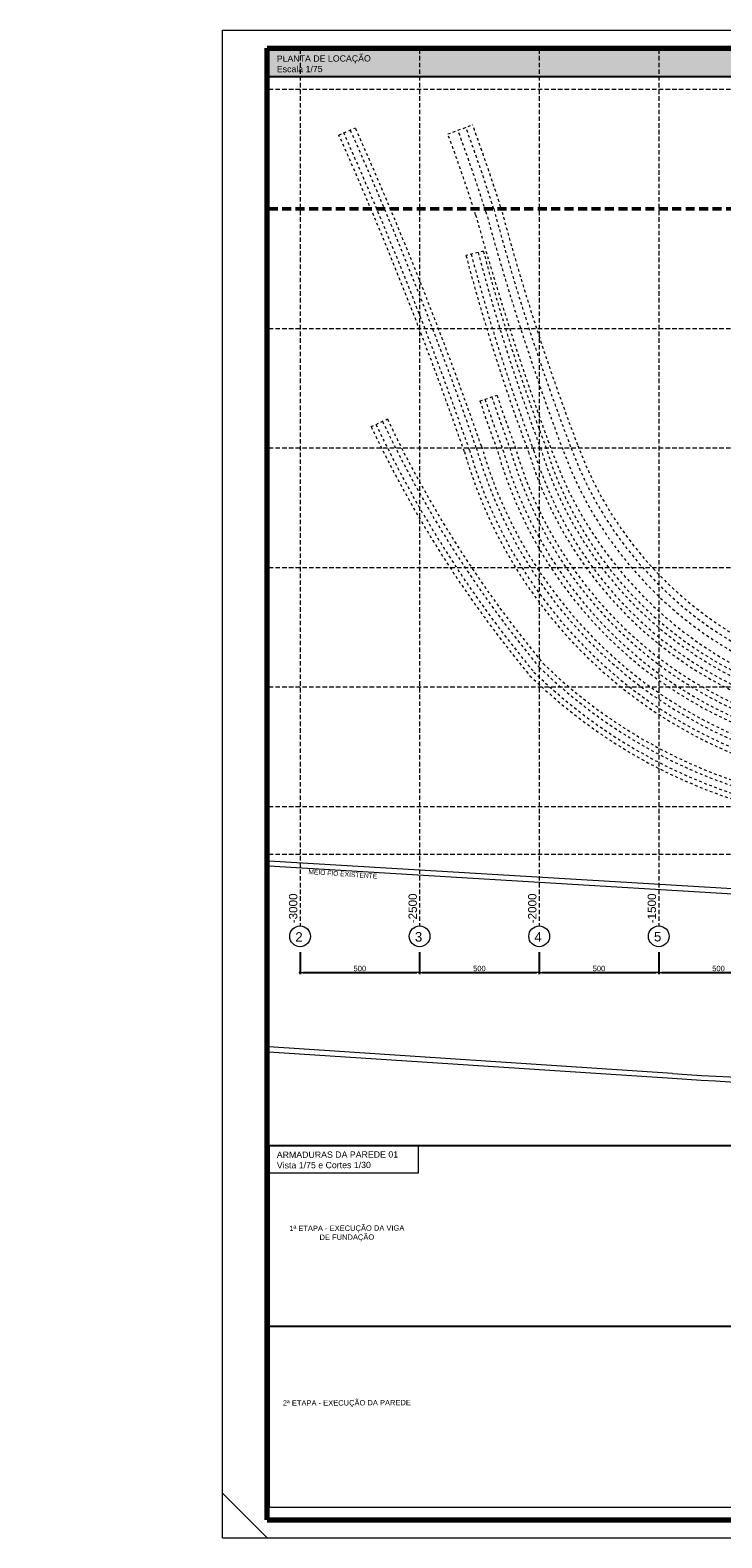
# Model space of a CAD drawing. Header units: millimetres. Extents: x 83 to 471, y -739 to 93.
# Tile 125 of 185: x 83 to 122, y -270 to -186. Entities that reach past the tile are written whole.
import ezdxf
from ezdxf.enums import TextEntityAlignment as Align

# ---------------------------------------------------------------- set-up
doc = ezdxf.new("R2010")
doc.units = ezdxf.units.MM
for name, pattern in [('CYPE_RAYA', [0.225, 0.1125, -0.1125]), ('CYPE_RAYAPUNTOPUNTO', [0.45, 0.225, -0.075, 0, -0.075, 0, -0.075]), ('TRAZO_HUECO', [0.75, 0.5, -0.25])]:
    doc.linetypes.add(name, pattern=pattern)
for name, color, linetype, lineweight in [('.', 7, 'Continuous', 5), ('__MAGNUS.Cota', 30, 'Continuous', 9), ('__MAGNUS.Margem', 7, 'Continuous', 70), ('__MAGNUS.Selo', 7, 'Continuous', 30), ('A-FLOR', 7, 'Continuous', 9), ('BL_CONTORNO', 7, 'Continuous', 30), ('CARGCIM', 7, 'Continuous', 9), ('COTA_FORMAS', 7, 'CYPE_RAYAPUNTOPUNTO', 0), ('COTAS', 250, 'Continuous', 5), ('COTAS_REF_LINHAS', 7, 'Continuous', 20), ('PECA_COMPLETA', 7, 'Continuous', 0), ('SAP_DIMENSION_Y_ARM', 7, 'Continuous', 0)]:
    doc.layers.add(name, color=color, linetype=linetype, lineweight=lineweight)
doc.layers.add('PGCR_Arq_TEXTO', color=7, linetype='Continuous')
doc.styles.add('Arial', font='arial.ttf')
doc.styles.add('Arial Narrow', font='ARIALN.TTF')
doc.dimstyles.new('Copy of UM_75.000000', dxfattribs={"dimtxt": 0.3, "dimasz": 0.15, "dimexe": 0.1, "dimexo": 0.3, "dimgap": 0.07, "dimtad": 1, "dimdec": 0, "dimlfac": 75, "dimzin": 0, "dimdsep": 46, "dimtxsty": 'Arial', "dimblk": 'DOT', "dimcen": 0.09, "dimdle": 0.1, "dimclrd": 30, "dimclre": 30, "dimclrt": 7, "dimadec": 1, "dimazin": 2, "dimtfac": 1, "dimtdec": 0, "dimtofl": 0, "dimtmove": 0, "dimatfit": 3, "dimldrblk": 'DOT', "dimfxl": 1, "dimtolj": 1, "dimarcsym": 0})

# ---------------------------------------------------------------- blocks, each defined once
blk = doc.blocks.new('*U1863')
at = {"layer": '__MAGNUS.Margem', "lineweight": 9}
for p, q in [((-1005.92, -12.28), (-1005.92, 828.72)), ((-1005.92, 828.72), (183.08, 828.72)), ((-1005.92, 12.72), (-980.92, -12.28)), ((-1005.92, -12.28), (183.08, -12.28))]:
    blk.add_line(p, q, dxfattribs=at)
at = {"layer": '__MAGNUS.Margem', "linetype": 'Continuous'}
for p, q in [((-980.92, -2.28), (-980.92, 818.72)), ((-980.92, 818.72), (173.08, 818.72)), ((-980.92, -2.28), (173.08, -2.28))]:
    blk.add_line(p, q, dxfattribs=at)
at = {"layer": '__MAGNUS.Selo', "style": 'Arial Narrow', "width": 1}
for tag, height, p in [('PROPRIETÁRIO', 3.4, (17.21, 48.91)), ('EDIFICAÇÃORESIDENCIAL', 3.4, (17.21, 40.61)), ('ESTRUTURAL', 3.4, (17.8, 20.69)), ('ANTEPROJETO', 2.43, (111.69, 13.5)), ('INDICADA', 2.43, (111.53, 8)), ('ARQ01/01', 5.5, (139.44, 9.5))]:
    blk.add_attdef(tag, text='', height=height, dxfattribs=at).set_placement(p, align=Align.MIDDLE_LEFT)
at = {"layer": '__MAGNUS.Selo', "lineweight": 30, "flags": 104}
for tag, p in [('ENDEREÇODAOBRA', (17.21, 33.54)), ('ENDEREÇODAOBRA', (17.21, 27.87)), ('TÍTULO', (17.21, 10.8))]:
    blk.add_attdef(tag, text='', height=3.4, dxfattribs=at).set_placement(p, align=Align.MIDDLE_LEFT)
blk = doc.blocks.new('_DOT')
at = {"layer": '__MAGNUS.Cota', "linetype": 'ByBlock'}
blk.add_line((-0.5, 0), (-1, 0), dxfattribs=at)
at = {"layer": '__MAGNUS.Cota', "linetype": 'ByBlock', "const_width": 0.5}
blk.add_lwpolyline([(-0.25, 0, 1), (0.25, 0, 1)], format="xyb", close=True, dxfattribs=at)
blk = doc.blocks.new('*D595')
at = {"layer": 'COTAS', "color": 30, "lineweight": -2}
for p, q in [((98.371, -237.16), (98.371, -238.401)), ((105.038, -237.16), (105.038, -238.401)), ((98.521, -238.301), (104.888, -238.301))]:
    blk.add_line(p, q, dxfattribs=at)
at = {"layer": 'Defpoints', "color": 0}
for p in [(98.371, -236.86), (105.038, -236.86), (105.038, -238.301)]:
    blk.add_point(p, dxfattribs=at)
at = {"layer": 'COTAS', "color": 30, "linetype": 'ByBlock', "lineweight": -2, "xscale": 0.15, "yscale": 0.15, "zscale": 0.15, "rotation": 180}
blk.add_blockref('_DOT', (98.371, -238.301), dxfattribs=at)
at = {"layer": 'COTAS', "color": 30, "linetype": 'ByBlock', "lineweight": -2, "xscale": 0.15, "yscale": 0.15, "zscale": 0.15}
blk.add_blockref('_DOT', (105.038, -238.301), dxfattribs=at)
at = {"layer": 'COTAS', "color": 7, "insert": (101.705, -238.078), "char_height": 0.3, "attachment_point": 5, "style": 'Arial'}
blk.add_mtext('\\A1;500', dxfattribs=at)
blk = doc.blocks.new('*D596')
at = {"layer": 'COTAS', "color": 30, "lineweight": -2}
for p, q in [((105.038, -237.16), (105.038, -238.401)), ((111.705, -237.16), (111.705, -238.401)), ((105.188, -238.301), (111.555, -238.301))]:
    blk.add_line(p, q, dxfattribs=at)
at = {"layer": 'Defpoints', "color": 0}
for p in [(105.038, -236.86), (111.705, -236.86), (111.705, -238.301)]:
    blk.add_point(p, dxfattribs=at)
at = {"layer": 'COTAS', "color": 30, "linetype": 'ByBlock', "lineweight": -2, "xscale": 0.15, "yscale": 0.15, "zscale": 0.15, "rotation": 180}
blk.add_blockref('_DOT', (105.038, -238.301), dxfattribs=at)
at = {"layer": 'COTAS', "color": 30, "linetype": 'ByBlock', "lineweight": -2, "xscale": 0.15, "yscale": 0.15, "zscale": 0.15}
blk.add_blockref('_DOT', (111.705, -238.301), dxfattribs=at)
at = {"layer": 'COTAS', "color": 7, "insert": (108.372, -238.078), "char_height": 0.3, "attachment_point": 5, "style": 'Arial'}
blk.add_mtext('\\A1;500', dxfattribs=at)
blk = doc.blocks.new('*D597')
at = {"layer": 'COTAS', "color": 30, "lineweight": -2}
for p, q in [((111.705, -237.16), (111.705, -238.401)), ((118.372, -237.16), (118.372, -238.401)), ((111.855, -238.301), (118.222, -238.301))]:
    blk.add_line(p, q, dxfattribs=at)
at = {"layer": 'Defpoints', "color": 0}
for p in [(111.705, -236.86), (118.372, -236.86), (118.372, -238.301)]:
    blk.add_point(p, dxfattribs=at)
at = {"layer": 'COTAS', "color": 30, "linetype": 'ByBlock', "lineweight": -2, "xscale": 0.15, "yscale": 0.15, "zscale": 0.15, "rotation": 180}
blk.add_blockref('_DOT', (111.705, -238.301), dxfattribs=at)
at = {"layer": 'COTAS', "color": 30, "linetype": 'ByBlock', "lineweight": -2, "xscale": 0.15, "yscale": 0.15, "zscale": 0.15}
blk.add_blockref('_DOT', (118.372, -238.301), dxfattribs=at)
at = {"layer": 'COTAS', "color": 7, "insert": (115.039, -238.078), "char_height": 0.3, "attachment_point": 5, "style": 'Arial'}
blk.add_mtext('\\A1;500', dxfattribs=at)
blk = doc.blocks.new('*D598')
at = {"layer": 'COTAS', "color": 30, "lineweight": -2}
for p, q in [((118.372, -237.16), (118.372, -238.401)), ((125.039, -237.16), (125.039, -238.401)), ((118.522, -238.301), (124.889, -238.301))]:
    blk.add_line(p, q, dxfattribs=at)
at = {"layer": 'Defpoints', "color": 0}
for p in [(118.372, -236.86), (125.039, -236.86), (125.039, -238.301)]:
    blk.add_point(p, dxfattribs=at)
at = {"layer": 'COTAS', "color": 30, "linetype": 'ByBlock', "lineweight": -2, "xscale": 0.15, "yscale": 0.15, "zscale": 0.15, "rotation": 180}
blk.add_blockref('_DOT', (118.372, -238.301), dxfattribs=at)
at = {"layer": 'COTAS', "color": 30, "linetype": 'ByBlock', "lineweight": -2, "xscale": 0.15, "yscale": 0.15, "zscale": 0.15}
blk.add_blockref('_DOT', (125.039, -238.301), dxfattribs=at)
at = {"layer": 'COTAS', "color": 7, "insert": (121.706, -238.078), "char_height": 0.3, "attachment_point": 5, "style": 'Arial'}
blk.add_mtext('\\A1;500', dxfattribs=at)
blk = doc.blocks.new('G$C05BD9800')
at = {"layer": 'BL_CONTORNO', "linetype": 'CYPE_RAYA', "lineweight": 9}
for p, q in [((-28.377, 3.088), (-27.686, 3.392)), ((-22.338, -1.767), (-23.063, -1.959)), ((15.267, -3.111), (15.858, -3.572)), ((-22.482, -8.037), (-21.772, -7.796)), ((-27.029, -9.112), (-26.351, -8.791)), ((9.462, -8.6), (8.76, -8.337)), ((17.411, -11.997), (17.632, -12.714)), ((16.803, -19.136), (16.815, -19.885))]:
    blk.add_line(p, q, dxfattribs=at)
for points in [[(-28.172, 3.179, -0.02096), (-22.917, -10.091, 0.252059), (-10.091, -23.217, 0.160467), (0.1, -23.15, 0.086914), (10.192, -17.271, -0.029842), (15.168, -13.688, -0.080447), (17.566, -12.499)], [(-27.898, 3.301, -0.020972), (-22.631, -10, 0.252191), (-10, -22.931, 0.160417), (0, -22.867, 0.0869), (10, -17.041, -0.029814), (15.001, -13.439, -0.080199), (17.477, -12.212, 0.080199)], [(-27.692, 3.393, -0.020981), (-22.416, -9.932, 0.252293), (-9.932, -22.716, 0.160379), (-0.075, -22.654, 0.086889), (9.856, -16.867, -0.029793), (14.875, -13.252, -0.080021), (17.411, -11.997)], [(-28.377, 3.088, -0.020951), (-23.131, -10.159, 0.251961), (-10.159, -23.431, 0.160503), (0.175, -23.362, 0.086924), (10.335, -17.445, -0.029864), (15.294, -13.874, -0.080642), (17.632, -12.714)], [(-22.556, -1.825, 0.024685), (-19.952, -10, 0.219793), (-11.019, -20.001, 0.222135), (0.724, -20.001, 0.144869), (6.053, -15.001, 0.029364), (8.971, -8.416, -0.029364)], [(-22.338, -1.767, 0.024705), (-19.739, -9.928, 0.21996), (-10.927, -19.796, 0.222133), (0.626, -19.799, 0.144682), (5.855, -14.892, 0.029339), (8.76, -8.337)], [(-23.063, -1.959, 0.02464), (-20.449, -10.169, 0.219418), (-11.235, -20.48, 0.222138), (0.954, -20.473, 0.145283), (6.513, -15.254, 0.02942), (9.462, -8.6)], [(-22.846, -1.901, 0.024659), (-20.236, -10.096, 0.219576), (-11.142, -20.275, 0.222137), (0.855, -20.271, 0.145109), (6.316, -15.145, 0.029396), (9.252, -8.521)], [(15.267, -3.111, 0.038727), (7.466, -14.891, -0.176188), (-0.078, -21.396, -0.173212), (-9.928, -21.451, -0.249625), (-21.018, -9.93, -0.00646), (-21.772, -7.796)], [(15.858, -3.572, 0.03873), (8.121, -15.257, -0.176297), (0.183, -22.099, -0.173161), (-10.168, -22.162, -0.249072), (-21.731, -10.163, -0.00638), (-22.483, -8.037)], [(15.681, -3.434, 0.038729), (7.925, -15.147, -0.176265), (0.104, -21.888, -0.173176), (-10.096, -21.949, -0.249234), (-21.517, -10.093, -0.006404), (-22.269, -7.965)], [(15.444, -3.249, 0.038728), (7.663, -15.001, -0.176222), (0, -21.607, -0.173196), (-10, -21.665, -0.249455), (-21.232, -10, -0.006436), (-21.985, -7.868, 0.006436)], [(16.803, -19.136, 0.135295), (4.888, -22.62, -0.325137), (-19.835, -19.024, -0.06289), (-26.351, -8.791)], [(16.815, -19.885, 0.135582), (5.26, -23.272, -0.325967), (-20.388, -19.533, -0.06309), (-27.029, -9.112)], [(16.811, -19.66, 0.135495), (5.149, -23.076, -0.325723), (-20.222, -19.38, -0.063031), (-26.826, -9.016)], [(16.807, -19.36, 0.13538), (5, -22.816, -0.325391), (-20.001, -19.176, -0.062951), (-26.554, -8.887, 0.062951)]]:
    blk.add_lwpolyline(points, format="xyb", dxfattribs=at)
for points in [[(-22.786, 3.513, -0.011062), (-21.612, 0.084, 0.026494), (-18.386, -9.9, 0.207194), (-9.883, -18.816, 0.211017), (-0.12, -18.726, 0.174771), (4.737, -14.276, 0.088296), (8.382, -3.843), (9.468, -4.018, -0.088194), (5.693, -14.821, -0.163729), (0.357, -19.718, -0.212089), (-10.345, -19.814, -0.206098), (-19.407, -10.313, -0.020417), (-22.658, -0.257, 0.011578), (-23.82, 3.133)], [(-23.068, 3.41, -0.011101), (-21.9, 0, 0.026472), (-18.667, -10.006, 0.207148), (-10, -19.091, 0.210904), (0, -19.001, 0.174544), (5, -14.419, 0.088139), (8.679, -3.891), (9.024, -3.947, -0.088226), (5.299, -14.603, -0.16834), (0.173, -19.307, -0.212164), (-10.167, -19.401, -0.206277), (-18.988, -10.148, -0.023359), (-22.229, -0.12, 0.01156), (-23.398, 3.288)]]:
    blk.add_lwpolyline(points, format="xyb", close=True, dxfattribs=at)
for radius in [4.1, 3.952, 3.645, 3.5]:
    blk.add_circle((-1.513, -10.999), radius, dxfattribs=at)
blk = doc.blocks.new('*D1164')
at = {"color": 30, "lineweight": -2}
blk.add_arc((138.373, -195.702), 1.427, 6.02634, 83.97366, dxfattribs=at)
at = {"layer": 'Defpoints', "color": 0}
for p in [(138.373, -186.8), (139.609, -194.989), (96.625, -195.702), (168.992, -195.702), (138.373, -235.704)]:
    blk.add_point(p, dxfattribs=at)
at = {"color": 30, "linetype": 'ByBlock', "lineweight": -2, "xscale": 0.15, "yscale": 0.15, "zscale": 0.15}
for p, rotation in [((138.373, -194.276), 176.986831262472), ((139.8, -195.702), 273.0131687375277)]:
    blk.add_blockref('_DOT', p, dxfattribs=dict(at, rotation=rotation))
at = {"color": 7, "insert": (139.541, -194.534), "char_height": 0.3, "attachment_point": 5, "rotation": 315, "style": 'Arial'}
blk.add_mtext('\\A1;90%%d', dxfattribs=at)
blk = doc.blocks.new('ERER')
at = {"layer": '.', "true_color": 0xffffff}
h = blk.add_hatch(color=7, dxfattribs=at)
h.dxf.hatch_style = 1
h.paths.add_polyline_path([(0, 1.542), (79.365, 1.542), (79.365, 0), (0, 0), (0, 1.542)])
blk.add_lwpolyline([(0, 1.542), (79.365, 1.542), (79.365, 0), (0, 0)], close=True)

msp = doc.modelspace()

# ---------------------------------------------------------------- hatches: boundary and pattern name
at = {"layer": '.'}
h = msp.add_hatch(dxfattribs=at)
h.set_pattern_fill('ANSI31', color=256)
h.paths.add_polyline_path([(83.32111, -265.23164), (83.32111, -265.53164), (84.43164, -265.53164), (84.43164, -265.23164), (84.13009, -265.23164), (84.13009, -263.66628), (83.77404, -263.66628), (83.77404, -265.23164), (83.32111, -265.23164)], is_closed=False)

# ---------------------------------------------------------------- linework, layer by layer
for p, q in [((96.62457, -247.94388), (194.51797, -247.94388)), ((96.62457, -247.94388), (96.62457, -268.14062)), ((194.51797, -258.04225), (96.62457, -258.04225))]:
    msp.add_line(p, q)
at = {"layer": 'A-FLOR'}
for p, q in [((124.3377, -233.75005), (96.62457, -232.08249)), ((96.62457, -232.34965), (124.32367, -234.01637)), ((119.14736, -243.9369), (96.62457, -242.45577)), ((96.62457, -242.72302), (119.12987, -244.20301)), ((119.14736, -243.9369), (119.14736, -243.9369))]:
    msp.add_line(p, q, dxfattribs=at)
for radius in [243.21216, 242.94548]:
    msp.add_arc((135.08941, -1.51504), radius, 266.2375558, 278.3547637, dxfattribs=at)
at = {"layer": 'CARGCIM', "linetype": 'TRAZO_HUECO', "lineweight": 50}
msp.add_line((96.62457, -195.70243), (168.9921, -195.70243), dxfattribs=at)
at = {"layer": 'COTA_FORMAS', "linetype": 'TRAZO_HUECO', "ltscale": 0.5}
for p, q in [((98.37113, -186.80044), (98.37113, -235.70443)), ((105.03813, -186.80044), (105.03813, -235.70443)), ((111.70513, -186.80044), (111.70513, -235.70443)), ((118.37213, -186.80044), (118.37213, -235.70443)), ((96.62457, -189.03543), (168.9921, -189.03543)), ((96.62457, -202.36943), (168.9921, -202.36943)), ((96.62457, -209.03643), (168.9921, -209.03643)), ((96.62457, -215.70343), (168.9921, -215.70343)), ((96.62457, -222.37043), (168.9921, -222.37043)), ((96.62457, -229.03743), (168.9921, -229.03743)), ((96.62457, -231.70423), (168.9921, -231.70423))]:
    msp.add_line(p, q, dxfattribs=at)
at = {"layer": 'COTAS_REF_LINHAS', "color": 7}
for centre in [(98.37113, -236.28224), (105.03813, -236.28224), (111.70513, -236.28224), (118.37213, -236.28224)]:
    msp.add_circle(centre, 0.57781, dxfattribs=at)
at = {"layer": 'PECA_COMPLETA'}
for points in [[(194.51797, -268.14062), (96.62457, -268.14062), (96.62457, -186.80044), (194.51797, -186.80044)], [(96.62457, -247.94388), (104.95328, -247.94388), (104.95328, -249.48586), (96.62457, -249.48586)]]:
    msp.add_lwpolyline(points, close=True, dxfattribs=at)

# ---------------------------------------------------------------- block references
msp.add_blockref('ERER', (96.62457, -188.34243))
at = {"xscale": 1.33333333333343, "yscale": 1.33333333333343, "zscale": 1.33333333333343}
msp.add_blockref('G$C05BD9800', (138.37313, -195.70243), dxfattribs=at)
at = {"layer": '__MAGNUS.Selo', "color": 7, "true_color": 0xffffff, "xscale": 0.0999999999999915, "yscale": 0.0999999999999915, "zscale": 0.0999999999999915}
msp.add_blockref('*U1863', (194.62889, -268.60744), dxfattribs=at)

# ---------------------------------------------------------------- texts
at = {"layer": 'COTAS_REF_LINHAS', "color": 7, "style": 'Arial'}
for s, p in [('2', (98.10312, -236.58579)), ('3', (104.77012, -236.57633)), ('4', (111.43712, -236.58361)), ('5', (118.10412, -236.56724))]:
    msp.add_text(s, height=0.53336, dxfattribs=at).set_placement(p)
at = {"layer": 'COTAS_REF_LINHAS', "color": 7, "char_height": 0.46669, "width": 0.2489013, "attachment_point": 1, "rotation": 90, "style": 'Arial'}
for s, insert in [('-3000', (97.75105, -235.55841)), ('-2500', (104.41805, -235.55841)), ('-2000', (111.08505, -235.55841)), ('-1500', (117.75205, -235.55841))]:
    msp.add_mtext(s, dxfattribs=dict(at, insert=insert))
at = {"layer": 'PGCR_Arq_TEXTO', "char_height": 0.35, "rotation": 0.229093, "style": 'Arial'}
for s, insert, width, attachment_point in [('\\A1;\\pxt14;PLANTA DE LOCAÇÃO \\P\\ptz;Escala 1/75', (97.07638, -188.09164), 18.5220566, 7), ('\\A1;\\pxt14;ARMADURAS DA PAREDE 01\\P\\ptz;Vista 1/75 e Cortes 1/30 ', (97.07638, -249.23508), 18.5220566, 7), ('{\\H0.857143x;1ª ETAPA - EXECUÇÃO DA VIGA DE FUNDAÇÃO}', (100.98044, -252.85753), 7.0337434, 5), ('{\\H0.857143x;2ª ETAPA - EXECUÇÃO DA PAREDE}', (100.98044, -262.34939), 7.0337434, 5)]:
    msp.add_mtext(s, dxfattribs=dict(at, insert=insert, width=width, attachment_point=attachment_point))
at = {"layer": 'SAP_DIMENSION_Y_ARM', "lineweight": 9, "style": 'Arial'}
msp.add_text('MEIO FIO EXISTENTE', height=0.26668, rotation=356.1229313, dxfattribs=at).set_placement((98.8265, -232.80536))

# ---------------------------------------------------------------- dimensions: what is measured, and where the dimension line sits
dim = msp.add_angular_dim_2l(base=(139.60877, -194.98904), line1=((96.62457, -195.70243), (168.9921, -195.70243)), line2=((138.37313, -186.80044), (138.37313, -235.70443)), dimstyle='Copy of UM_75.000000')
dim.commit()
dim.dimension.update_dxf_attribs({"geometry": '*D1164', "text_midpoint": (139.54121, -194.53436)})
at = {"layer": 'COTAS'}
for base, p1, p2, picture, middle in [((105.03813, -238.30077), (98.37113, -236.86004), (105.03813, -236.86004), '*D595', (101.70463, -238.0776)), ((111.70513, -238.30077), (105.03813, -236.86004), (111.70513, -236.86004), '*D596', (108.37163, -238.0776)), ((118.37213, -238.30077), (111.70513, -236.86004), (118.37213, -236.86004), '*D597', (115.03863, -238.0776)), ((125.03913, -238.30077), (118.37213, -236.86004), (125.03913, -236.86004), '*D598', (121.70563, -238.0776))]:
    dim = msp.add_linear_dim(base=base, p1=p1, p2=p2, dimstyle='Copy of UM_75.000000', dxfattribs=at)
    dim.commit()
    dim.dimension.update_dxf_attribs({"geometry": picture, "text_midpoint": middle})

doc.saveas('drawing.dxf')
